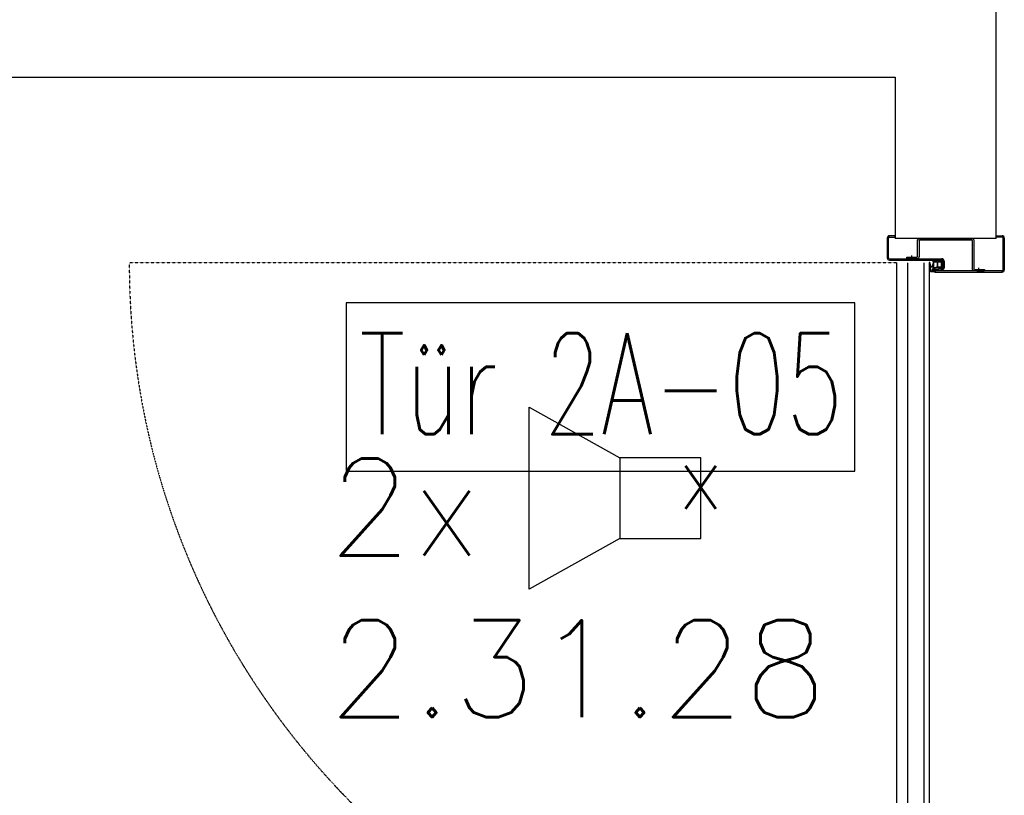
# Model space of a CAD drawing. Header units: millimetres. Extents: x -4577 to 1032787, y -66234 to 201209.
# Tile 54 of 256: x 16296 to 17515, y -25416 to -24456. Entities that reach past the tile are written whole.
import ezdxf
from ezdxf.enums import TextEntityAlignment as Align

# ---------------------------------------------------------------- set-up
doc = ezdxf.new("R2010")
doc.units = ezdxf.units.MM
doc.linetypes.add('510_5_2OG_ELT_1004$0$11-07-22_DS_2OG$0$AUSGEZOGEN', pattern=[0])
doc.linetypes.add('510_5_2OG_ELT_1004$0$11-07-22_DS_2OG$0$STRICHLINIE_S4', pattern=[0.095, 0.06, -0.035])
for name, color, linetype in [('510_5_2OG_ELT_1004$0$11-07-22_DS_2OG$0$2DMitte', 8, '510_5_2OG_ELT_1004$0$11-07-22_DS_2OG$0$AUSGEZOGEN'), ('510_5_2OG_ELT_1004$0$11-07-22_DS_2OG$0$Mieterausbau', 8, '510_5_2OG_ELT_1004$0$11-07-22_DS_2OG$0$AUSGEZOGEN'), ('510_5_2OG_ELT_1004$0$E__FM_SP_3W', 143, 'Continuous')]:
    doc.layers.add(name, color=color, linetype=linetype)
doc.layers.add('510_5_2OG_ELT_1004$0$E__SYM3DPOS', color=2, linetype='Continuous', plot=False)
doc.styles.add('510_5_2OG_ELT_1004$0$Standard', font='simplex.shx')

# ---------------------------------------------------------------- blocks, each defined once
blk = doc.blocks.new('510_5_2OG_ELT_1004$0$I021')
for p, q in [((0.1, 0.05), (0.2125, 0.1125)), ((0.2125, 0.1125), (0.2125, -0.1125)), ((0.1, 0.05), (0, 0.05)), ((0, 0.05), (0, -0.05)), ((0.1, -0.05), (0.1, 0.05)), ((0, -0.05), (0.1, -0.05)), ((0.2125, -0.1125), (0.1, -0.05))]:
    blk.add_line(p, q)
blk = doc.blocks.new('510_5_2OG_ELT_1004$0$11-07-22_DS_2OG$0$LascheTyp2', base_point=(-0.048, 0))
for p, q in [((0.033, 0.0372), (0.033, 0.0027)), ((0.035, 0.0027), (0.035, 0.0372)), ((0.0357, 0.038), (0.048, 0.038)), ((-0.035, 0.0222), (-0.035, 0.0027)), ((-0.033, 0.0027), (-0.033, 0.0222)), ((0.0322, 0.002), (-0.0323, 0.002)), ((-0.0323, 0), (0.0322, 0))]:
    blk.add_line(p, q)
for points in [[(0.048, 0.038), (0.048, 0.04), (0.0357, 0.04)], [(-0.0358, 0.025), (-0.048, 0.025), (-0.048, 0.023), (-0.0358, 0.023)]]:
    blk.add_lwpolyline(points)
for centre, radius, start, end in [((0.0357, 0.0372), 0.00275, 90, 180), ((0.0357, 0.0372), 0.00075, 90, 180), ((0.041, 0.0386), 0.00268, 31.0482, 148.9518), ((-0.0419, 0.0236), 0.00268, 31.0482, 148.9518), ((-0.0358, 0.0222), 0.00275, 0, 90), ((-0.0358, 0.0222), 0.00075, 360, 90), ((-0.0323, 0.0027), 0.00275, 180, 270), ((-0.0323, 0.0027), 0.00075, 180, 270), ((0.0322, 0.0027), 0.00075, 270, 360), ((0.0322, 0.0027), 0.00275, 270, 360)]:
    blk.add_arc(centre, radius, start, end)
at = {"layer": '510_5_2OG_ELT_1004$0$11-07-22_DS_2OG$0$2DMitte'}
for p, q in [((0.041, 0.042), (0.041, 0.036)), ((-0.0419, 0.027), (-0.0419, 0.021))]:
    blk.add_line(p, q, dxfattribs=at)
blk = doc.blocks.new('510_5_2OG_ELT_1004$0$11-07-22_DS_2OG$0$DichtngEinbau', base_point=(-0.0125, -0.005, -0.0044))
for p, q in [((-0.0124, 0.0096), (-0.0111, 0.0108)), ((-0.0124, 0.0074), (-0.0113, 0.0086)), ((-0.0124, 0.0049), (-0.0113, 0.006)), ((-0.0113, 0.0098), (-0.0121, 0.0092)), ((-0.0113, 0.0077), (-0.0121, 0.0071)), ((-0.0113, 0.0051), (-0.0121, 0.0045)), ((-0.0115, 0.0008), (-0.0113, 0.0051)), ((-0.0113, 0.0086), (-0.0113, 0.0098)), ((-0.0113, 0.006), (-0.0113, 0.0077)), ((-0.0111, 0.0108), (-0.0111, 0.0115)), ((-0.0084, 0.0002), (-0.0111, 0.0002)), ((-0.0107, 0.0115), (-0.0107, 0.0109)), ((-0.0105, 0.0012), (-0.0103, 0.0048)), ((-0.0103, 0.0061), (-0.0103, 0.0096)), ((-0.0038, 0.0009), (-0.0102, 0.0009)), ((-0.0044, 0.0058), (-0.01, 0.0058)), ((-0.01, 0.0051), (-0.0044, 0.0051)), ((-0.0064, -0.0004), (-0.0077, 0)), ((-0.0029, 0.0002), (-0.0062, 0.0002)), ((-0.0039, 0.0101), (-0.0041, 0.0061)), ((-0.0035, 0.0013), (-0.0041, 0.0048)), ((-0.0039, 0.0115), (-0.0018, 0.0099)), ((-0.003, 0.0074), (-0.0031, 0.0061)), ((-0.0031, 0.0061), (-0.0023, 0.0042)), ((-0.0027, 0.0021), (-0.0031, 0.0049)), ((-0.0028, 0.0041), (-0.0031, 0.0049)), ((-0.0029, 0.0097), (-0.003, 0.0085)), ((-0.003, 0.0085), (-0.002, 0.007)), ((-0.0024, 0.0068), (-0.003, 0.0074)), ((-0.002, 0.0094), (-0.0029, 0.0097)), ((-0.0125, -0.0012), (-0.0125, -0.0012)), ((-0.0094, -0.0043), (-0.0056, -0.0039)), ((-0.0091, -0.005), (0.001, -0.0039)), ((-0.0046, -0.0038), (0.0005, -0.0032)), ((0.0005, -0.0032), (0.0007, -0.0014)), ((0.0016, -0.0031), (0.0018, 0))]:
    blk.add_line(p, q)
for points in [[(-0.0124, -0.0011), (-0.0123, -0.001), (-0.0122, -0.0009), (-0.0121, -0.0008), (-0.012, -0.0007), (-0.0119, -0.0006), (-0.0119, -0.0005), (-0.0118, -0.0004), (-0.0117, -0.0003), (-0.0117, -0.0002), (-0.0116, 0), (-0.0116, 0.0001), (-0.0115, 0.0002), (-0.0115, 0.0004), (-0.0115, 0.0005), (-0.0115, 0.0006), (-0.0115, 0.0008)], [(-0.0123, -0.0013), (-0.0122, -0.0012), (-0.012, -0.0011), (-0.0119, -0.001), (-0.0118, -0.0009), (-0.0117, -0.0008), (-0.0116, -0.0007), (-0.0115, -0.0006), (-0.0114, -0.0004), (-0.0113, -0.0003), (-0.0112, -0.0001), (-0.0111, 0), (-0.0111, 0.0002)], [(-0.0105, 0.0012), (-0.0105, 0.0012), (-0.0105, 0.0011), (-0.0104, 0.0011), (-0.0104, 0.001), (-0.0104, 0.001), (-0.0103, 0.0009), (-0.0103, 0.0009), (-0.0102, 0.0009), (-0.0102, 0.0009)], [(-0.0077, 0), (-0.0078, 0.0001), (-0.008, 0.0001), (-0.0081, 0.0001), (-0.0082, 0.0001), (-0.0084, 0.0002)], [(-0.0046, -0.0038), (-0.0045, -0.0037), (-0.0044, -0.0036), (-0.0044, -0.0034), (-0.0043, -0.0033), (-0.0042, -0.0032), (-0.0042, -0.0031), (-0.0041, -0.0029), (-0.0041, -0.0028), (-0.0041, -0.0027), (-0.004, -0.0025), (-0.004, -0.0024), (-0.004, -0.0022), (-0.004, -0.0021), (-0.004, -0.0019), (-0.0041, -0.0018), (-0.0041, -0.0017), (-0.0041, -0.0015), (-0.0042, -0.0014), (-0.0042, -0.0013), (-0.0043, -0.0011), (-0.0043, -0.001), (-0.0044, -0.0009), (-0.0045, -0.0008), (-0.0046, -0.0007), (-0.0047, -0.0006), (-0.0048, -0.0005), (-0.0049, -0.0004), (-0.005, -0.0003), (-0.0051, -0.0002), (-0.0052, -0.0001), (-0.0054, -0.0001), (-0.0055, 0), (-0.0056, 0), (-0.0058, 0.0001), (-0.0059, 0.0001), (-0.006, 0.0001), (-0.0062, 0.0002)], [(-0.0038, 0.0009), (-0.0037, 0.0009), (-0.0037, 0.0009), (-0.0036, 0.0009), (-0.0036, 0.001), (-0.0035, 0.001), (-0.0035, 0.0011), (-0.0035, 0.0011), (-0.0035, 0.0012), (-0.0035, 0.0012), (-0.0035, 0.0013)], [(0.0018, 0), (0.0018, 0), (0.0018, 0.0001), (0.0018, 0.0001), (0.0017, 0.0001), (0.0017, 0.0002), (0.0017, 0.0002), (0.0016, 0.0002), (0.0016, 0.0002), (0.0016, 0.0002), (0.0015, 0.0002), (0.0015, 0.0002), (0.0015, 0.0002)], [(-0.0124, -0.0011), (-0.0124, -0.0011), (-0.0125, -0.0011), (-0.0125, -0.0011), (-0.0125, -0.0011), (-0.0125, -0.0011), (-0.0125, -0.0012), (-0.0125, -0.0012), (-0.0125, -0.0012), (-0.0125, -0.0012), (-0.0125, -0.0012), (-0.0125, -0.0013), (-0.0125, -0.0013), (-0.0124, -0.0013), (-0.0124, -0.0013), (-0.0124, -0.0013), (-0.0124, -0.0013), (-0.0124, -0.0013), (-0.0123, -0.0013), (-0.0123, -0.0013)], [(-0.0094, -0.0043), (-0.0095, -0.0043), (-0.0095, -0.0044), (-0.0096, -0.0044), (-0.0096, -0.0045), (-0.0096, -0.0045), (-0.0096, -0.0046), (-0.0096, -0.0046), (-0.0096, -0.0047), (-0.0096, -0.0047), (-0.0096, -0.0048), (-0.0096, -0.0048), (-0.0095, -0.0049), (-0.0095, -0.0049), (-0.0094, -0.0049), (-0.0094, -0.005), (-0.0093, -0.005), (-0.0093, -0.005), (-0.0092, -0.005), (-0.0092, -0.005), (-0.0091, -0.005), (-0.0091, -0.005)], [(-0.0056, -0.0039), (-0.0055, -0.0038), (-0.0054, -0.0037), (-0.0053, -0.0036), (-0.0052, -0.0035), (-0.0052, -0.0034), (-0.0051, -0.0033), (-0.005, -0.0032), (-0.005, -0.0031), (-0.0049, -0.0029), (-0.0049, -0.0028), (-0.0049, -0.0027), (-0.0049, -0.0026), (-0.0049, -0.0024), (-0.0049, -0.0023), (-0.0049, -0.0022), (-0.0049, -0.002), (-0.0049, -0.0019), (-0.0049, -0.0018), (-0.005, -0.0017), (-0.005, -0.0016), (-0.0051, -0.0014), (-0.0051, -0.0013), (-0.0052, -0.0012), (-0.0053, -0.0011), (-0.0054, -0.001), (-0.0055, -0.0009), (-0.0056, -0.0008), (-0.0057, -0.0008), (-0.0058, -0.0007), (-0.0059, -0.0006), (-0.006, -0.0006), (-0.0061, -0.0005), (-0.0062, -0.0005), (-0.0064, -0.0004)], [(0.0007, -0.0014), (0.0007, -0.0014), (0.0007, -0.0013), (0.0007, -0.0013), (0.0006, -0.0013), (0.0006, -0.0013), (0.0006, -0.0012), (0.0006, -0.0012), (0.0006, -0.0012), (0.0005, -0.0012), (0.0005, -0.0012)], [(0.0005, -0.0032), (0.0005, -0.0032), (0.0005, -0.0032), (0.0005, -0.0032), (0.0005, -0.0032), (0.0005, -0.0032)], [(0.001, -0.0039), (0.0011, -0.0038), (0.0011, -0.0038), (0.0012, -0.0037), (0.0013, -0.0037), (0.0013, -0.0036), (0.0014, -0.0035), (0.0015, -0.0034), (0.0015, -0.0033), (0.0015, -0.0032), (0.0015, -0.0032), (0.0016, -0.0031)]]:
    blk.add_lwpolyline(points)
for centre, radius, start, end in [((-0.0123, 0.0094), 0.00025, 140.7288, 305.245), ((-0.0123, 0.0073), 0.00025, 140.7288, 305.245), ((-0.0123, 0.0047), 0.00025, 140.7288, 305.245), ((-0.0109, 0.0115), 0.0002, 0, 180), ((-0.0027, -0.0423), 0.0538, 91.236, 98.5123), ((-0.01, 0.0096), 0.0003, 98.8852, 180), ((-0.01, 0.0061), 0.0003, 180, 270), ((-0.01, 0.0048), 0.0003, 90, 180), ((-0.0032, -0.0334), 0.0439, 91.2931, 98.8852), ((-0.0044, 0.0061), 0.0003, 270, 357.7974), ((-0.0044, 0.0048), 0.0003, 357.7974, 90), ((-0.0042, 0.0102), 0.0003, 357.7974, 91.2931), ((0, 0.0025), 0.00376, 218.6551, 277.7243), ((-0.0025, 0.0042), 0.00025, 199.0115, 3.5277), ((0, 0.0025), 0.00276, 186.3634, 302.309), ((-0.0022, 0.0069), 0.00025, 216.165, 20.6812), ((-0.0019, 0.0097), 0.00025, 253.5154, 58.0316)]:
    blk.add_arc(centre, radius, start, end)
blk = doc.blocks.new('510_5_2OG_ELT_1004')
at = {"layer": '510_5_2OG_ELT_1004$0$11-07-22_DS_2OG$0$Mieterausbau', "linetype": 'Continuous'}
h = blk.add_hatch(dxfattribs=at)
h.set_pattern_fill('SCHRAFFUR_1', color=256, scale=1000, style=0, pattern_type=2)
h.set_pattern_definition([(90, (1895.797, -66891.69), (-40, 5e-15), []), (90, (1875.797, -66891.69), (-40, 5e-15), [])])
h.paths.add_polyline_path([(17422, -25706.9), (17382, -25706.9), (17382, -24756.9), (17422, -24756.9)], flags=0)
at = {"layer": '510_5_2OG_ELT_1004$0$11-07-22_DS_2OG$0$Mieterausbau', "linetype": '510_5_2OG_ELT_1004$0$11-07-22_DS_2OG$0$AUSGEZOGEN'}
for p, q in [((17505, -24726.9), (17505, -24201.9)), ((12180, -24526.9), (17380, -24526.9)), ((17380, -24526.9), (17380, -24726.9)), ((17370, -24726.1), (17370, -24750.6)), ((17370, -24726.1), (17370, -24750.6)), ((17371.5, -24750.6), (17371.5, -24726.1)), ((17371.5, -24750.6), (17371.5, -24726.1)), ((17380, -24723.4), (17372.8, -24723.4)), ((17380, -24723.4), (17372.8, -24723.4)), ((17380, -24723.4), (17372.8, -24723.4)), ((17380, -24723.4), (17372.8, -24723.4)), ((17372.8, -24724.9), (17380, -24724.9)), ((17372.8, -24724.9), (17380, -24724.9)), ((17380, -24724.9), (17380, -24723.4)), ((17380, -24724.9), (17380, -24723.4)), ((17505, -24724.9), (17505, -24723.4)), ((17505, -24724.9), (17505, -24723.4)), ((17505, -24723.4), (17512.3, -24723.4)), ((17505, -24723.4), (17512.3, -24723.4)), ((17505, -24723.4), (17512.3, -24723.4)), ((17505, -24723.4), (17512.3, -24723.4)), ((17512.3, -24724.9), (17505, -24724.9)), ((17512.3, -24724.9), (17505, -24724.9)), ((17513.5, -24765.6), (17513.5, -24726.1)), ((17513.5, -24765.6), (17513.5, -24726.1)), ((17515, -24726.1), (17515, -24765.6)), ((17515, -24726.1), (17515, -24765.6)), ((17505, -24726.9), (17380, -24726.9)), ((17371.5, -24750.6), (17370, -24750.6)), ((17371.5, -24750.6), (17370, -24750.6)), ((17371.5, -24750.6), (17370, -24750.6)), ((17372.8, -24751.9), (17437.8, -24751.9)), ((17372.8, -24753.4), (17437.8, -24753.4)), ((17439, -24754.6), (17439, -24763.1)), ((17440.5, -24754.6), (17440.5, -24763.1)), ((17437.5, -24764.3), (17429.5, -24763.4)), ((17437.8, -24765.9), (17429.5, -24764.9)), ((17429.5, -24766.9), (17429.5, -24768.4)), ((17482.5, -24766.9), (17490, -24766.9)), ((17482.5, -24766.9), (17490, -24766.9)), ((17512.3, -24766.9), (17512.3, -24768.4)), ((17512.3, -24766.9), (17512.3, -24768.4)), ((17513.5, -24765.6), (17515, -24765.6)), ((17513.5, -24765.6), (17515, -24765.6)), ((17513.5, -24765.6), (17515, -24765.6)), ((17513.5, -24765.6), (17515, -24765.6)), ((17329.9, -24806.5), (16700.6, -24806.5)), ((16700.6, -24806.5), (16700.6, -25014.8)), ((17329.9, -25014.8), (17329.9, -24806.5)), ((16700.6, -25014.8), (17329.9, -25014.8))]:
    blk.add_line(p, q, dxfattribs=at)
at = {"layer": '510_5_2OG_ELT_1004$0$11-07-22_DS_2OG$0$Mieterausbau', "linetype": '510_5_2OG_ELT_1004$0$11-07-22_DS_2OG$0$STRICHLINIE_S4'}
blk.add_line((17382, -24756.9), (16432, -24756.9), dxfattribs=at)
at = {"layer": '510_5_2OG_ELT_1004$0$11-07-22_DS_2OG$0$Mieterausbau', "linetype": '510_5_2OG_ELT_1004$0$11-07-22_DS_2OG$0$AUSGEZOGEN'}
blk.add_lwpolyline([(17422, -24756.9), (17422, -25706.9), (17382, -25706.9), (17382, -24756.9)], dxfattribs=at)
blk.add_lwpolyline([(17429.5, -24766.9), (17429.5, -24768.4), (17512.3, -24768.4), (17512.3, -24766.9), (17429.5, -24766.9)], close=True, dxfattribs=at)
blk.add_lwpolyline([(17429.5, -24766.9), (17429.5, -24768.4), (17512.3, -24768.4), (17512.3, -24766.9), (17429.5, -24766.9)], close=True, dxfattribs=at)
for centre, radius, start, end in [((17372.8, -24726.1), 2.75, 90, 180), ((17372.8, -24726.1), 2.75, 90, 180), ((17372.8, -24726.1), 1.25, 90, 180), ((17372.8, -24726.1), 1.25, 90, 180), ((17512.3, -24726.1), 2.75, 0, 90), ((17512.3, -24726.1), 2.75, 0, 90), ((17512.3, -24726.1), 1.25, 0, 90), ((17512.3, -24726.1), 1.25, 0, 90), ((17372.8, -24750.6), 2.75, 180, 270), ((17372.8, -24750.6), 1.25, 180, 270), ((17437.8, -24763.1), 2.75, 256.1775, 0), ((17437.8, -24763.1), 1.25, 256.1775, 0), ((17437.8, -24754.6), 2.75, 0, 90), ((17437.8, -24754.6), 1.25, 0, 90), ((17429.5, -24765.9), 2.5, 76.1775, 270), ((17429.5, -24765.9), 1, 76.1775, 270), ((17512.3, -24765.6), 2.75, 270, 0), ((17512.3, -24765.6), 1.25, 270, 0), ((17512.3, -24765.6), 2.75, 270, 0), ((17512.3, -24765.6), 1.25, 270, 0)]:
    blk.add_arc(centre, radius, start, end, dxfattribs=at)
at = {"layer": '510_5_2OG_ELT_1004$0$11-07-22_DS_2OG$0$Mieterausbau', "linetype": '510_5_2OG_ELT_1004$0$11-07-22_DS_2OG$0$STRICHLINIE_S4'}
blk.add_arc((17382, -24756.9), 950, 180, 270, dxfattribs=at)
at = {"layer": '510_5_2OG_ELT_1004$0$11-07-22_DS_2OG$0$Mieterausbau', "linetype": '510_5_2OG_ELT_1004$0$11-07-22_DS_2OG$0$AUSGEZOGEN', "xscale": 1000, "yscale": -1000, "zscale": 1000}
blk.add_blockref('510_5_2OG_ELT_1004$0$11-07-22_DS_2OG$0$LascheTyp2', (17394.5, -24726.9), dxfattribs=at)
at = {"layer": '510_5_2OG_ELT_1004$0$11-07-22_DS_2OG$0$Mieterausbau', "linetype": '510_5_2OG_ELT_1004$0$11-07-22_DS_2OG$0$AUSGEZOGEN', "xscale": 1000, "yscale": 1000, "zscale": 1000, "rotation": 270}
blk.add_blockref('510_5_2OG_ELT_1004$0$11-07-22_DS_2OG$0$DichtngEinbau', (17422, -24753.4), dxfattribs=at)
blk.add_blockref('510_5_2OG_ELT_1004$0$11-07-22_DS_2OG$0$DichtngEinbau', (17422, -24753.4), dxfattribs=at)
at = {"layer": '510_5_2OG_ELT_1004$0$E__FM_SP_3W', "linetype": 'Continuous', "lineweight": 25}
ref = blk.add_blockref('510_5_2OG_ELT_1004$0$I021', (17139.3, -25048.2), dxfattribs=dict(at, xscale=1000, yscale=1000, zscale=1000, rotation=180))
ref.add_attrib('EC_3DPOS', 'x', dxfattribs={"layer": '510_5_2OG_ELT_1004$0$E__SYM3DPOS', "linetype": 'Continuous', "lineweight": 0, "height": 80, "rotation": 180, "style": '510_5_2OG_ELT_1004$0$Standard'}).set_placement((17139.3, -25048.2), align=Align.MIDDLE)
at = {"layer": '510_5_2OG_ELT_1004$0$11-07-22_DS_2OG$0$Mieterausbau', "linetype": '510_5_2OG_ELT_1004$0$11-07-22_DS_2OG$0$AUSGEZOGEN', "style": '510_5_2OG_ELT_1004$0$Standard', "width": 0.588844}
blk.add_text('Tür 2A-05', height=125, rotation=0.0003, dxfattribs=at).set_placement((16716.6, -24969), (17316, -24969), align=Align.FIT)
at = {"layer": '510_5_2OG_ELT_1004$0$E__FM_SP_3W', "linetype": 'Continuous', "lineweight": 25, "insert": (16678.3, -24999.2), "char_height": 120, "width": 2427.901, "attachment_point": 1, "style": '510_5_2OG_ELT_1004$0$Standard'}
blk.add_mtext('2x \\P2.31.28', dxfattribs=at)

msp = doc.modelspace()

# ---------------------------------------------------------------- block references
msp.add_blockref('510_5_2OG_ELT_1004', (0, -0.1))

doc.saveas('drawing.dxf')
